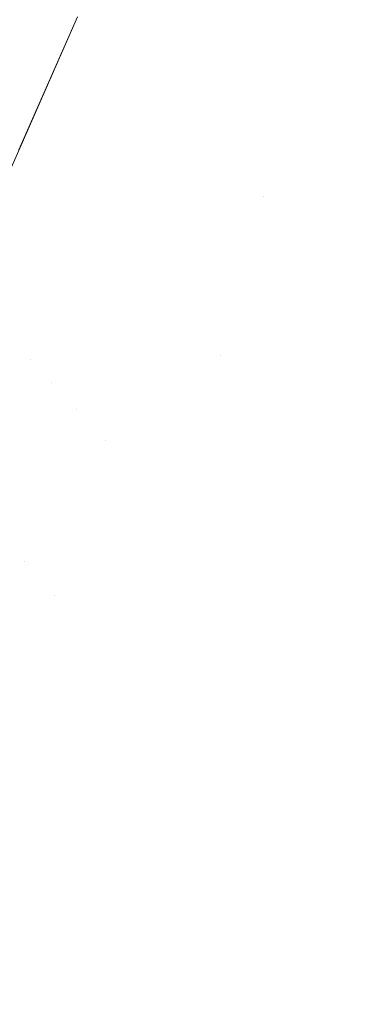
# Model space of a CAD drawing. Header units: centimetres. Extents: x -17.1 to 18.2, y 4.2 to 6.
# Tile 235 of 256: x 6.3358 to 6.346, y 4.5623 to 4.5922. Entities that reach past the tile are written whole.
import ezdxf

# ---------------------------------------------------------------- set-up
doc = ezdxf.new("R2010")
doc.units = ezdxf.units.CM
doc.header["$LTSCALE"] = 2.54
doc.layers.add('Lucido design-1', color=7, linetype='Continuous')

# ---------------------------------------------------------------- blocks, each defined once
blk = doc.blocks.new('Gruppo-3-1')
at = {"color": 7, "linetype": 'Continuous', "lineweight": 9}
blk.add_3dface([(-17.020308, 5.900212, -2276.22217), (-17.020308, 4.300212, -2276.22217), (18.147234, 4.300212, -2276.22217), (18.147234, 5.900212, -2276.22217)], dxfattribs=at)
for points, invisible_edges in [([(18.147234, 5.900212, -2277.02217), (6.24222, 4.401209, -2277.02217), (6.247738, 4.402007, -2277.02217)], 9), ([(6.24222, 4.401209, -2277.02217), (18.147234, 5.900212, -2277.02217), (18.147234, 4.300212, -2277.02217)], 9), ([(18.147234, 5.900212, -2277.02217), (6.247738, 4.402007, -2277.02217), (6.250767, 4.402575, -2277.02217)], 9), ([(6.250767, 4.402575, -2277.02217), (6.253268, 4.403044, -2277.02217), (18.147234, 5.900212, -2277.02217)], 10), ([(18.147234, 5.900212, -2277.02217), (6.253268, 4.403044, -2277.02217), (6.258817, 4.404324, -2277.02217)], 9), ([(18.147234, 5.900212, -2277.02217), (6.258817, 4.404324, -2277.02217), (6.26439, 4.405856, -2277.02217)], 9), ([(18.147234, 5.900212, -2277.02217), (6.26439, 4.405856, -2277.02217), (6.269994, 4.407647, -2277.02217)], 9), ([(18.147234, 5.900212, -2277.02217), (6.269994, 4.407647, -2277.02217), (6.275634, 4.409711, -2277.02217)], 9), ([(18.147234, 5.900212, -2277.02217), (6.275634, 4.409711, -2277.02217), (6.281313, 4.412058, -2277.02217)], 9), ([(18.147234, 5.900212, -2277.02217), (6.281313, 4.412058, -2277.02217), (6.287038, 4.414703, -2277.02217)], 9), ([(18.147234, 5.900212, -2277.02217), (6.287038, 4.414703, -2277.02217), (6.292811, 4.417664, -2277.02217)], 9), ([(18.147234, 5.900212, -2277.02217), (6.292811, 4.417664, -2277.02217), (6.298004, 4.420601, -2277.02217), (6.298635, 4.420958, -2277.02217)], 9), ([(18.147234, 5.900212, -2277.02217), (6.298635, 4.420958, -2277.02217), (6.304513, 4.424607, -2277.02217)], 9), ([(18.147234, 5.900212, -2277.02217), (6.304513, 4.424607, -2277.02217), (6.310445, 4.428633, -2277.02217)], 9), ([(18.147234, 5.900212, -2277.02217), (6.310445, 4.428633, -2277.02217), (6.316431, 4.433061, -2277.02217)], 9), ([(18.147234, 5.900212, -2277.02217), (6.316431, 4.433061, -2277.02217), (6.319508, 4.435537, -2277.02217), (6.322469, 4.437919, -2277.02217)], 9), ([(18.147234, 5.900212, -2277.02217), (6.322469, 4.437919, -2277.02217), (6.328555, 4.443236, -2277.02217)], 9), ([(18.147234, 5.900212, -2277.02217), (6.328555, 4.443236, -2277.02217), (6.334685, 4.449043, -2277.02217)], 9), ([(18.147234, 5.900212, -2277.02217), (6.334685, 4.449043, -2277.02217), (6.340848, 4.455373, -2277.02217)], 9), ([(18.147234, 5.900212, -2277.02217), (6.340848, 4.455373, -2277.02217), (6.347034, 4.462262, -2277.02217)], 9), ([(6.345562, 4.596292, -2276.961965), (6.343906, 4.592065, -2276.961965), (6.342985, 4.592911, -2276.957979), (6.344628, 4.597104, -2276.957979)], 15), ([(6.337583, 4.592273, -2276.925344), (6.33926, 4.596328, -2276.925344), (6.339349, 4.596246, -2276.928615), (6.337671, 4.592188, -2276.928615)], 15), ([(6.346626, 4.595367, -2276.96599), (6.344955, 4.591103, -2276.96599), (6.343906, 4.592065, -2276.961965), (6.345562, 4.596292, -2276.961965)], 15), ([(6.337671, 4.592188, -2276.928615), (6.339349, 4.596246, -2276.928615), (6.339504, 4.596104, -2276.931982), (6.337824, 4.59204, -2276.931982)], 15), ([(6.337824, 4.59204, -2276.931982), (6.339504, 4.596104, -2276.931982), (6.339732, 4.595895, -2276.935444), (6.338049, 4.591822, -2276.935444)], 15), ([(6.338049, 4.591822, -2276.935444), (6.339732, 4.595895, -2276.935444), (6.340038, 4.595614, -2276.938998), (6.338351, 4.59153, -2276.938998)], 15), ([(6.338351, 4.59153, -2276.938998), (6.340038, 4.595614, -2276.938998), (6.34043, 4.595255, -2276.942641), (6.338736, 4.591157, -2276.942641)], 15), ([(6.338736, 4.591157, -2276.942641), (6.34043, 4.595255, -2276.942641), (6.340913, 4.594811, -2276.946366), (6.339212, 4.590697, -2276.946366)], 15), ([(6.347825, 4.594324, -2276.97004), (6.346138, 4.590018, -2276.97004), (6.344955, 4.591103, -2276.96599), (6.346626, 4.595367, -2276.96599)], 15), ([(6.339212, 4.590697, -2276.946366), (6.340913, 4.594811, -2276.946366), (6.341495, 4.594277, -2276.95017), (6.339786, 4.590142, -2276.95017)], 15), ([(6.33608, 4.593727, -2276.699319), (6.33434, 4.589736, -2276.699319), (6.333674, 4.590415, -2276.694654), (6.335403, 4.594383, -2276.694654)], 15), ([(6.339786, 4.590142, -2276.95017), (6.341495, 4.594277, -2276.95017), (6.342183, 4.593646, -2276.954044), (6.340464, 4.589486, -2276.954044)], 15), ([(6.336624, 4.593201, -2276.703974), (6.334876, 4.589189, -2276.703974), (6.33434, 4.589736, -2276.699319), (6.33608, 4.593727, -2276.699319)], 15), ([(6.340464, 4.589486, -2276.954044), (6.342183, 4.593646, -2276.954044), (6.342985, 4.592911, -2276.957979), (6.341253, 4.588722, -2276.957979)], 15), ([(6.33704, 4.592799, -2276.7086), (6.335285, 4.588772, -2276.7086), (6.334876, 4.589189, -2276.703974), (6.336624, 4.593201, -2276.703974)], 15), ([(6.33733, 4.592518, -2276.713185), (6.33557, 4.588481, -2276.713185), (6.335285, 4.588772, -2276.7086), (6.33704, 4.592799, -2276.7086)], 15), ([(6.341253, 4.588722, -2276.957979), (6.342985, 4.592911, -2276.957979), (6.343906, 4.592065, -2276.961965), (6.342161, 4.587844, -2276.961965)], 15), ([(6.3375, 4.592354, -2276.717712), (6.335738, 4.58831, -2276.717712), (6.33557, 4.588481, -2276.713185), (6.33733, 4.592518, -2276.713185)], 15), ([(6.337583, 4.592273, -2276.925344), (6.33582, 4.588226, -2276.925344), (6.334539, 4.585503, -2276.92217), (6.337534, 4.59231, -2276.92217)], 11), ([(6.335757, 4.58827, -2276.72217), (6.337534, 4.59231, -2276.72217), (6.337534, 4.59231, -2276.92217), (6.334539, 4.585503, -2276.92217)], 10), ([(6.337534, 4.59231, -2276.72217), (6.335757, 4.58827, -2276.72217), (6.335738, 4.58831, -2276.717712), (6.3375, 4.592354, -2276.717712)], 14), ([(6.337671, 4.592188, -2276.928615), (6.335906, 4.588138, -2276.928615), (6.33582, 4.588226, -2276.925344), (6.337583, 4.592273, -2276.925344)], 15), ([(6.337824, 4.59204, -2276.931982), (6.336057, 4.587985, -2276.931982), (6.335906, 4.588138, -2276.928615), (6.337671, 4.592188, -2276.928615)], 15), ([(6.338049, 4.591822, -2276.935444), (6.336278, 4.587759, -2276.935444), (6.336057, 4.587985, -2276.931982), (6.337824, 4.59204, -2276.931982)], 15), ([(6.338351, 4.59153, -2276.938998), (6.336575, 4.587456, -2276.938998), (6.336278, 4.587759, -2276.935444), (6.338049, 4.591822, -2276.935444)], 15), ([(6.342161, 4.587844, -2276.961965), (6.343906, 4.592065, -2276.961965), (6.344955, 4.591103, -2276.96599), (6.343194, 4.586844, -2276.96599)], 15), ([(6.338736, 4.591157, -2276.942641), (6.336955, 4.587069, -2276.942641), (6.336575, 4.587456, -2276.938998), (6.338351, 4.59153, -2276.938998)], 15), ([(6.339212, 4.590697, -2276.946366), (6.337423, 4.586591, -2276.946366), (6.336955, 4.587069, -2276.942641), (6.338736, 4.591157, -2276.942641)], 15), ([(6.343194, 4.586844, -2276.96599), (6.344955, 4.591103, -2276.96599), (6.346138, 4.590018, -2276.97004), (6.344359, 4.585716, -2276.97004)], 15), ([(6.339786, 4.590142, -2276.95017), (6.337988, 4.586016, -2276.95017), (6.337423, 4.586591, -2276.946366), (6.339212, 4.590697, -2276.946366)], 15), ([(6.340464, 4.589486, -2276.954044), (6.338655, 4.585335, -2276.954044), (6.337988, 4.586016, -2276.95017), (6.339786, 4.590142, -2276.95017)], 15), ([(6.344994, 4.585103, -2276.972069), (6.344359, 4.585716, -2276.97004), (6.346138, 4.590018, -2276.97004), (6.346781, 4.589427, -2276.972069)], 15), ([(6.341253, 4.588722, -2276.957979), (6.339432, 4.584543, -2276.957979), (6.338655, 4.585335, -2276.954044), (6.340464, 4.589486, -2276.954044)], 15), ([(6.346781, 4.589427, -2276.972069), (6.347461, 4.588804, -2276.974099), (6.345663, 4.584455, -2276.974099), (6.344994, 4.585103, -2276.972069)], 15), ([(6.346369, 4.583772, -2276.976126), (6.345663, 4.584455, -2276.974099), (6.347461, 4.588804, -2276.974099), (6.348177, 4.588147, -2276.976126)], 15), ([(6.342161, 4.587844, -2276.961965), (6.340325, 4.583631, -2276.961965), (6.339432, 4.584543, -2276.957979), (6.341253, 4.588722, -2276.957979)], 15), ([(6.333968, 4.584194, -2276.925344), (6.33582, 4.588226, -2276.925344), (6.335906, 4.588138, -2276.928615), (6.334053, 4.584103, -2276.928615)], 15), ([(6.334539, 4.585503, -2276.92217), (6.33582, 4.588226, -2276.925344), (6.333968, 4.584194, -2276.925344)], 11), ([(6.334053, 4.584103, -2276.928615), (6.335906, 4.588138, -2276.928615), (6.336057, 4.587985, -2276.931982), (6.334201, 4.583944, -2276.931982)], 15), ([(6.334201, 4.583944, -2276.931982), (6.336057, 4.587985, -2276.931982), (6.336278, 4.587759, -2276.935444), (6.334418, 4.58371, -2276.935444)], 15), ([(6.334418, 4.58371, -2276.935444), (6.336278, 4.587759, -2276.935444), (6.336575, 4.587456, -2276.938998), (6.33471, 4.583397, -2276.938998)], 15), ([(6.343194, 4.586844, -2276.96599), (6.341342, 4.582594, -2276.96599), (6.340325, 4.583631, -2276.961965), (6.342161, 4.587844, -2276.961965)], 15), ([(6.33471, 4.583397, -2276.938998), (6.336575, 4.587456, -2276.938998), (6.336955, 4.587069, -2276.942641), (6.335083, 4.582995, -2276.942641)], 15), ([(6.335083, 4.582995, -2276.942641), (6.336955, 4.587069, -2276.942641), (6.337423, 4.586591, -2276.946366), (6.335544, 4.5825, -2276.946366)], 15), ([(6.341899, 4.582026, -2276.968013), (6.341342, 4.582594, -2276.96599), (6.343194, 4.586844, -2276.96599)], 11), ([(6.343194, 4.586844, -2276.96599), (6.344359, 4.585716, -2276.97004), (6.341899, 4.582026, -2276.968013)], 11), ([(6.335544, 4.5825, -2276.946366), (6.337423, 4.586591, -2276.946366), (6.337988, 4.586016, -2276.95017), (6.336099, 4.581904, -2276.95017)], 15), ([(6.336099, 4.581904, -2276.95017), (6.337988, 4.586016, -2276.95017), (6.338655, 4.585335, -2276.954044), (6.336755, 4.581199, -2276.954044)], 15), ([(6.344359, 4.585716, -2276.97004), (6.342489, 4.581424, -2276.97004), (6.341899, 4.582026, -2276.968013)], 11), ([(6.343113, 4.580787, -2276.972069), (6.342489, 4.581424, -2276.97004), (6.344359, 4.585716, -2276.97004), (6.344994, 4.585103, -2276.972069)], 15), ([(6.336755, 4.581199, -2276.954044), (6.338655, 4.585335, -2276.954044), (6.339432, 4.584543, -2276.957979), (6.337519, 4.580378, -2276.957979)], 15), ([(6.344994, 4.585103, -2276.972069), (6.345663, 4.584455, -2276.974099), (6.343772, 4.580115, -2276.974099), (6.343113, 4.580787, -2276.972069)], 15), ([(6.337519, 4.580378, -2276.957979), (6.339432, 4.584543, -2276.957979), (6.340325, 4.583631, -2276.961965), (6.338397, 4.579434, -2276.961965)], 15), ([(6.344466, 4.579407, -2276.976126), (6.343772, 4.580115, -2276.974099), (6.345663, 4.584455, -2276.974099), (6.346369, 4.583772, -2276.976126)], 15), ([(6.346369, 4.583772, -2276.976126), (6.347111, 4.583054, -2276.978149), (6.345197, 4.578662, -2276.978149), (6.344466, 4.579407, -2276.976126)], 15), ([(6.338397, 4.579434, -2276.961965), (6.340325, 4.583631, -2276.961965), (6.341342, 4.582594, -2276.96599), (6.339397, 4.578359, -2276.96599)], 15), ([(6.345964, 4.577879, -2276.980164), (6.345197, 4.578662, -2276.978149), (6.347111, 4.583054, -2276.978149), (6.34789, 4.5823, -2276.980164)], 15), ([(6.339944, 4.577771, -2276.968013), (6.339397, 4.578359, -2276.96599), (6.341342, 4.582594, -2276.96599), (6.341899, 4.582026, -2276.968013)], 15), ([(6.333834, 4.578134, -2276.948259), (6.333574, 4.578429, -2276.946366), (6.335544, 4.5825, -2276.946366), (6.336099, 4.581904, -2276.95017)], 15), ([(6.341899, 4.582026, -2276.968013), (6.342489, 4.581424, -2276.97004), (6.340524, 4.577147, -2276.97004), (6.339944, 4.577771, -2276.968013)], 15), ([(6.336099, 4.581904, -2276.95017), (6.334119, 4.577812, -2276.95017), (6.333834, 4.578134, -2276.948259)], 11), ([(6.334428, 4.577462, -2276.952099), (6.334119, 4.577812, -2276.95017), (6.336099, 4.581904, -2276.95017)], 11), ([(6.336099, 4.581904, -2276.95017), (6.336755, 4.581199, -2276.954044), (6.334428, 4.577462, -2276.952099)], 11), ([(6.341138, 4.576487, -2276.972069), (6.340524, 4.577147, -2276.97004), (6.342489, 4.581424, -2276.97004), (6.343113, 4.580787, -2276.972069)], 15), ([(6.336755, 4.581199, -2276.954044), (6.334763, 4.577083, -2276.954044), (6.334428, 4.577462, -2276.952099)], 11), ([(6.335124, 4.576673, -2276.956004), (6.334763, 4.577083, -2276.954044), (6.336755, 4.581199, -2276.954044)], 11), ([(6.336755, 4.581199, -2276.954044), (6.337519, 4.580378, -2276.957979), (6.335124, 4.576673, -2276.956004)], 11), ([(6.343113, 4.580787, -2276.972069), (6.343772, 4.580115, -2276.974099), (6.341786, 4.575791, -2276.974099), (6.341138, 4.576487, -2276.972069)], 15), ([(6.337519, 4.580378, -2276.957979), (6.335513, 4.576233, -2276.957979), (6.335124, 4.576673, -2276.956004)], 11), ([(6.335929, 4.575761, -2276.959966), (6.335513, 4.576233, -2276.957979), (6.337519, 4.580378, -2276.957979)], 11), ([(6.337519, 4.580378, -2276.957979), (6.338397, 4.579434, -2276.961965), (6.335929, 4.575761, -2276.959966)], 11), ([(6.342468, 4.575057, -2276.976126), (6.341786, 4.575791, -2276.974099), (6.343772, 4.580115, -2276.974099), (6.344466, 4.579407, -2276.976126)], 15), ([(6.338397, 4.579434, -2276.961965), (6.336375, 4.575256, -2276.961965), (6.335929, 4.575761, -2276.959966)], 11), ([(6.336851, 4.574718, -2276.963974), (6.336375, 4.575256, -2276.961965), (6.338397, 4.579434, -2276.961965)], 11), ([(6.338397, 4.579434, -2276.961965), (6.339397, 4.578359, -2276.96599), (6.336851, 4.574718, -2276.963974)], 11), ([(6.344466, 4.579407, -2276.976126), (6.345197, 4.578662, -2276.978149), (6.343186, 4.574285, -2276.978149), (6.342468, 4.575057, -2276.976126)], 15), ([(6.343941, 4.573475, -2276.980164), (6.343186, 4.574285, -2276.978149), (6.345197, 4.578662, -2276.978149), (6.345964, 4.577879, -2276.980164)], 15), ([(6.339397, 4.578359, -2276.96599), (6.337357, 4.574145, -2276.96599), (6.336851, 4.574718, -2276.963974)], 11), ([(6.337895, 4.573536, -2276.968013), (6.337357, 4.574145, -2276.96599), (6.339397, 4.578359, -2276.96599), (6.339944, 4.577771, -2276.968013)], 15), ([(6.339944, 4.577771, -2276.968013), (6.340524, 4.577147, -2276.97004), (6.338464, 4.572891, -2276.97004), (6.337895, 4.573536, -2276.968013)], 15), ([(6.345964, 4.577879, -2276.980164), (6.346768, 4.577059, -2276.98217), (6.344731, 4.572625, -2276.98217), (6.343941, 4.573475, -2276.980164)], 15), ([(6.339067, 4.572208, -2276.972069), (6.338464, 4.572891, -2276.97004), (6.340524, 4.577147, -2276.97004), (6.341138, 4.576487, -2276.972069)], 15), ([(6.344731, 4.572625, -2276.98217), (6.346768, 4.577059, -2276.98217), (6.34761, 4.5762, -2276.984163), (6.345559, 4.571735, -2276.984163)], 15), ([(6.333413, 4.572114, -2276.957979), (6.335513, 4.576233, -2276.957979), (6.335929, 4.575761, -2276.959966), (6.333822, 4.571627, -2276.959966)], 15), ([(6.341138, 4.576487, -2276.972069), (6.341786, 4.575791, -2276.974099), (6.339703, 4.571488, -2276.974099), (6.339067, 4.572208, -2276.972069)], 15), ([(6.345559, 4.571735, -2276.984163), (6.34761, 4.5762, -2276.984163), (6.348491, 4.575302, -2276.986141), (6.346425, 4.570805, -2276.986141)], 15), ([(6.333822, 4.571627, -2276.959966), (6.335929, 4.575761, -2276.959966), (6.336375, 4.575256, -2276.961965), (6.334259, 4.571105, -2276.961965)], 15), ([(6.340373, 4.570729, -2276.976126), (6.339703, 4.571488, -2276.974099), (6.341786, 4.575791, -2276.974099), (6.342468, 4.575057, -2276.976126)], 15), ([(6.334259, 4.571105, -2276.961965), (6.336375, 4.575256, -2276.961965), (6.336851, 4.574718, -2276.963974), (6.334725, 4.570549, -2276.963974)], 15), ([(6.342468, 4.575057, -2276.976126), (6.343186, 4.574285, -2276.978149), (6.341079, 4.56993, -2276.978149), (6.340373, 4.570729, -2276.976126)], 15), ([(6.334725, 4.570549, -2276.963974), (6.336851, 4.574718, -2276.963974), (6.337357, 4.574145, -2276.96599), (6.335222, 4.569956, -2276.96599)], 15), ([(6.335222, 4.569956, -2276.96599), (6.337357, 4.574145, -2276.96599), (6.337895, 4.573536, -2276.968013), (6.335749, 4.569327, -2276.968013)], 15), ([(6.341819, 4.569091, -2276.980164), (6.341079, 4.56993, -2276.978149), (6.343186, 4.574285, -2276.978149), (6.343941, 4.573475, -2276.980164)], 15), ([(6.335749, 4.569327, -2276.968013), (6.337895, 4.573536, -2276.968013), (6.338464, 4.572891, -2276.97004), (6.336308, 4.568661, -2276.97004)], 15), ([(6.343941, 4.573475, -2276.980164), (6.344731, 4.572625, -2276.98217), (6.342596, 4.568212, -2276.98217), (6.341819, 4.569091, -2276.980164)], 15), ([(6.336308, 4.568661, -2276.97004), (6.338464, 4.572891, -2276.97004), (6.339067, 4.572208, -2276.972069), (6.336899, 4.567956, -2276.972069)], 15), ([(6.345559, 4.571735, -2276.984163), (6.343409, 4.567291, -2276.984163), (6.342596, 4.568212, -2276.98217), (6.344731, 4.572625, -2276.98217)], 15), ([(6.336899, 4.567956, -2276.972069), (6.339067, 4.572208, -2276.972069), (6.339703, 4.571488, -2276.974099), (6.337523, 4.567212, -2276.974099)], 15), ([(6.346425, 4.570805, -2276.986141), (6.344259, 4.566329, -2276.986141), (6.343409, 4.567291, -2276.984163), (6.345559, 4.571735, -2276.984163)], 15), ([(6.337523, 4.567212, -2276.974099), (6.339703, 4.571488, -2276.974099), (6.340373, 4.570729, -2276.976126), (6.33818, 4.566427, -2276.976126)], 15), ([(6.33818, 4.566427, -2276.976126), (6.340373, 4.570729, -2276.976126), (6.341079, 4.56993, -2276.978149), (6.338872, 4.565602, -2276.978149)], 15), ([(6.347328, 4.569834, -2276.988101), (6.345146, 4.565324, -2276.988101), (6.344259, 4.566329, -2276.986141), (6.346425, 4.570805, -2276.986141)], 15), ([(6.338872, 4.565602, -2276.978149), (6.341079, 4.56993, -2276.978149), (6.341819, 4.569091, -2276.980164), (6.339598, 4.564735, -2276.980164)], 15), ([(6.348269, 4.568822, -2276.990039), (6.34607, 4.564278, -2276.990039), (6.345146, 4.565324, -2276.988101), (6.347328, 4.569834, -2276.988101)], 15), ([(6.336308, 4.568661, -2276.97004), (6.334053, 4.564464, -2276.97004), (6.333506, 4.565152, -2276.968013), (6.335749, 4.569327, -2276.968013)], 15), ([(6.339598, 4.564735, -2276.980164), (6.341819, 4.569091, -2276.980164), (6.342596, 4.568212, -2276.98217), (6.34036, 4.563827, -2276.98217)], 15), ([(6.336899, 4.567956, -2276.972069), (6.334632, 4.563736, -2276.972069), (6.334053, 4.564464, -2276.97004), (6.336308, 4.568661, -2276.97004)], 15), ([(6.34036, 4.563827, -2276.98217), (6.342596, 4.568212, -2276.98217), (6.343409, 4.567291, -2276.984163), (6.341157, 4.562876, -2276.984163)], 15), ([(6.337523, 4.567212, -2276.974099), (6.335244, 4.562968, -2276.974099), (6.334632, 4.563736, -2276.972069), (6.336899, 4.567956, -2276.972069)], 15), ([(6.341157, 4.562876, -2276.984163), (6.343409, 4.567291, -2276.984163), (6.344259, 4.566329, -2276.986141), (6.341991, 4.561881, -2276.986141)], 15), ([(6.33818, 4.566427, -2276.976126), (6.335888, 4.562159, -2276.976126), (6.335244, 4.562968, -2276.974099), (6.337523, 4.567212, -2276.974099)], 15), ([(6.338872, 4.565602, -2276.978149), (6.336565, 4.561307, -2276.978149), (6.335888, 4.562159, -2276.976126), (6.33818, 4.566427, -2276.976126)], 15), ([(6.341991, 4.561881, -2276.986141), (6.344259, 4.566329, -2276.986141), (6.345146, 4.565324, -2276.988101), (6.342861, 4.560843, -2276.988101)], 15), ([(6.339598, 4.564735, -2276.980164), (6.337277, 4.560413, -2276.980164), (6.336565, 4.561307, -2276.978149), (6.338872, 4.565602, -2276.978149)], 15), ([(6.342861, 4.560843, -2276.988101), (6.345146, 4.565324, -2276.988101), (6.34607, 4.564278, -2276.990039), (6.343768, 4.559762, -2276.990039)], 15), ([(6.34036, 4.563827, -2276.98217), (6.338023, 4.559475, -2276.98217), (6.337277, 4.560413, -2276.980164), (6.339598, 4.564735, -2276.980164)], 15), ([(6.343768, 4.559762, -2276.990039), (6.34607, 4.564278, -2276.990039), (6.347032, 4.563188, -2276.991952), (6.344711, 4.558636, -2276.991952)], 15), ([(6.341157, 4.562876, -2276.984163), (6.338804, 4.558494, -2276.984163), (6.338023, 4.559475, -2276.98217), (6.34036, 4.563827, -2276.98217)], 15), ([(6.344711, 4.558636, -2276.991952), (6.347032, 4.563188, -2276.991952), (6.348032, 4.562056, -2276.993838), (6.345692, 4.557466, -2276.993838)], 15), ([(6.332865, 4.558764, -2276.974099), (6.335244, 4.562968, -2276.974099), (6.335888, 4.562159, -2276.976126), (6.333495, 4.55793, -2276.976126)], 15), ([(6.341991, 4.561881, -2276.986141), (6.339621, 4.557468, -2276.986141), (6.338804, 4.558494, -2276.984163), (6.341157, 4.562876, -2276.984163)], 15)]:
    blk.add_3dface(points, dxfattribs=dict(at, invisible_edges=invisible_edges))
blk = doc.blocks.new('Gruppo-4-1')
at = {"color": 7}
blk.add_blockref('Gruppo-3-1', (0, 0), dxfattribs=at)

msp = doc.modelspace()

# ---------------------------------------------------------------- block references
at = {"layer": 'Lucido design-1', "color": 7}
msp.add_blockref('Gruppo-4-1', (0, 0), dxfattribs=at)

doc.saveas('drawing.dxf')
